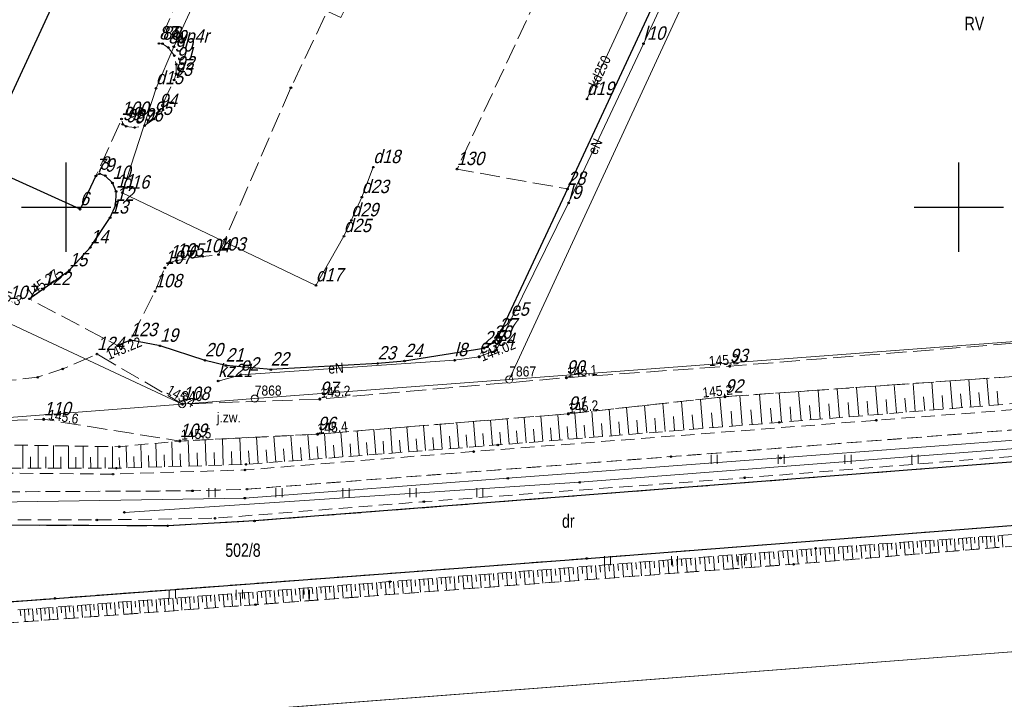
# Model space of a CAD drawing. Header units: metres. Extents: x 5548743 to 5556416, y 5707500 to 5714000.
# Tile 162 of 244: x 5554395 to 5554505, y 5710245 to 5710321. Entities that reach past the tile are written whole.
import ezdxf
from ezdxf.enums import TextEntityAlignment as Align

# ---------------------------------------------------------------- set-up
doc = ezdxf.new("R2010")
doc.units = ezdxf.units.M
for name, pattern in [('1.5_0.75', [2.25, 1.5, -0.75]), ('2.25_0.75', [3, 2.25, -0.75]), ('219-1000', [0])]:
    doc.linetypes.add(name, pattern=pattern)
doc.layers.get('0').update_dxf_attribs({"color": 2, "lineweight": 5})
doc.styles.get("Standard").update_dxf_attribs({"font": 'Working1250', "width": 0.75})

# ---------------------------------------------------------------- blocks, each defined once
blk = doc.blocks.new('202')
at = {"color": 0, "linetype": 'Continuous', "lineweight": 0}
blk.add_circle((0, 0), 0.4, dxfattribs=at)
blk = doc.blocks.new('TU04')
at = {"color": 0, "linetype": 'Continuous', "lineweight": 13}
for p, q in [((0, 0), (0, 1)), ((0.7, 0), (0.7, 1))]:
    blk.add_line(p, q, dxfattribs=at)
blk = doc.blocks.new('PW01')
at = {"linetype": 'Continuous', "lineweight": 13}
h = blk.add_hatch(color=0, dxfattribs=at)
edge = h.paths.add_edge_path()
edge.add_arc((0, 0), 0.18, 0, 360)
blk = doc.blocks.new('PIKIETAW1891')
at = {"color": 0}
blk.add_circle((0, 0), 0.09, dxfattribs=at)
blk = doc.blocks.new('RAMKA1000K')
at = {"color": 0}
for p, q in [((0, 295), (0, 305)), ((100, 295), (100, 305)), ((800, 295), (800, 305)), ((0, 300), (5, 300)), ((95, 300), (105, 300)), ((795, 300), (800, 300))]:
    blk.add_line(p, q, dxfattribs=at)

msp = doc.modelspace()

# ---------------------------------------------------------------- linework, layer by layer
at = {"layer": '000 Inne (niezydentyfikowane)', "color": 7, "linetype": 'CONTINUOUS', "lineweight": 18, "flags": 128}
for points in [[(5554495.12, 5710277.12), (5554494.87, 5710280.25)], [(5554497.21, 5710277.29), (5554496.96, 5710280.4)], [(5554499.29, 5710277.45), (5554499.04, 5710280.54)], [(5554501.35, 5710277.62), (5554501.1, 5710280.69)], [(5554503.39, 5710277.78), (5554503.15, 5710280.83)], [(5554480.13, 5710275.92), (5554479.87, 5710279.2)], [(5554482.32, 5710276.09), (5554482.05, 5710279.35)], [(5554484.48, 5710276.27), (5554484.23, 5710279.5)], [(5554486.64, 5710276.44), (5554486.38, 5710279.65)], [(5554488.78, 5710276.61), (5554488.53, 5710279.81)], [(5554490.91, 5710276.78), (5554490.66, 5710279.96)], [(5554493.02, 5710276.95), (5554492.77, 5710280.1)], [(5554500.32, 5710277.54), (5554500.19, 5710279.08)], [(5554502.37, 5710277.7), (5554502.25, 5710279.23)], [(5554504.41, 5710277.86), (5554504.29, 5710279.38)], [(5554467.1, 5710274.87), (5554466.85, 5710278.01)], [(5554469.2, 5710275.04), (5554468.94, 5710278.24)], [(5554471.33, 5710275.21), (5554471.07, 5710278.47)], [(5554473.51, 5710275.39), (5554473.24, 5710278.71)], [(5554475.72, 5710275.57), (5554475.46, 5710278.89)], [(5554477.93, 5710275.74), (5554477.67, 5710279.04)], [(5554485.56, 5710276.35), (5554485.43, 5710277.97)], [(5554487.71, 5710276.53), (5554487.58, 5710278.13)], [(5554489.85, 5710276.7), (5554489.72, 5710278.29)], [(5554491.97, 5710276.87), (5554491.84, 5710278.45)], [(5554494.08, 5710277.04), (5554493.95, 5710278.61)], [(5554496.17, 5710277.2), (5554496.04, 5710278.76)], [(5554498.25, 5710277.37), (5554498.13, 5710278.92)], [(5554457.19, 5710274.08), (5554456.96, 5710276.94)], [(5554459.1, 5710274.23), (5554458.87, 5710277.14)], [(5554461.04, 5710274.39), (5554460.81, 5710277.36)], [(5554463.03, 5710274.55), (5554462.78, 5710277.57)], [(5554465.05, 5710274.71), (5554464.8, 5710277.79)], [(5554472.42, 5710275.3), (5554472.29, 5710276.95)], [(5554474.61, 5710275.48), (5554474.48, 5710277.14)], [(5554476.83, 5710275.66), (5554476.7, 5710277.31)], [(5554479.03, 5710275.83), (5554478.9, 5710277.48)], [(5554481.23, 5710276.01), (5554481.09, 5710277.64)], [(5554483.4, 5710276.18), (5554483.27, 5710277.8)], [(5554443.98, 5710273.03), (5554443.77, 5710275.85)], [(5554445.86, 5710273.18), (5554445.64, 5710276)], [(5554447.74, 5710273.32), (5554447.52, 5710276.15)], [(5554449.63, 5710273.47), (5554449.4, 5710276.3)], [(5554451.52, 5710273.62), (5554451.29, 5710276.46)], [(5554453.41, 5710273.78), (5554453.18, 5710276.61)], [(5554455.3, 5710273.93), (5554455.07, 5710276.76)], [(5554460.07, 5710274.31), (5554459.95, 5710275.78)], [(5554462.03, 5710274.47), (5554461.91, 5710275.97)], [(5554464.03, 5710274.63), (5554463.91, 5710276.15)], [(5554466.07, 5710274.79), (5554465.94, 5710276.35)], [(5554468.15, 5710274.96), (5554468.02, 5710276.54)], [(5554470.26, 5710275.13), (5554470.13, 5710276.74)], [(5554430.98, 5710272.03), (5554430.77, 5710274.79)], [(5554432.82, 5710272.17), (5554432.61, 5710274.94)], [(5554434.67, 5710272.31), (5554434.46, 5710275.09)], [(5554436.53, 5710272.46), (5554436.31, 5710275.24)], [(5554438.38, 5710272.6), (5554438.17, 5710275.39)], [(5554440.25, 5710272.74), (5554440.03, 5710275.54)], [(5554442.11, 5710272.89), (5554441.9, 5710275.69)], [(5554446.8, 5710273.25), (5554446.69, 5710274.66)], [(5554448.69, 5710273.4), (5554448.57, 5710274.81)], [(5554450.57, 5710273.55), (5554450.46, 5710274.96)], [(5554452.46, 5710273.7), (5554452.35, 5710275.12)], [(5554454.35, 5710273.85), (5554454.24, 5710275.27)], [(5554456.24, 5710274), (5554456.13, 5710275.42)], [(5554458.14, 5710274.16), (5554458.02, 5710275.6)], [(5554410.13, 5710270.9), (5554410.05, 5710273.56)], [(5554411.9, 5710270.95), (5554411.82, 5710273.72)], [(5554413.76, 5710271.01), (5554413.68, 5710273.86)], [(5554415.66, 5710271.06), (5554415.58, 5710273.95)], [(5554417.59, 5710271.12), (5554417.51, 5710274.05)], [(5554419.55, 5710271.17), (5554419.46, 5710274.15)], [(5554421.52, 5710271.3), (5554421.3, 5710274.24)], [(5554423.48, 5710271.45), (5554423.26, 5710274.34)], [(5554425.4, 5710271.6), (5554425.18, 5710274.43)], [(5554427.29, 5710271.74), (5554427.07, 5710274.53)], [(5554429.14, 5710271.89), (5554428.93, 5710274.64)], [(5554433.75, 5710272.24), (5554433.64, 5710273.63)], [(5554435.6, 5710272.38), (5554435.49, 5710273.78)], [(5554437.45, 5710272.53), (5554437.35, 5710273.92)], [(5554439.31, 5710272.67), (5554439.21, 5710274.07)], [(5554441.18, 5710272.82), (5554441.07, 5710274.22)], [(5554443.05, 5710272.96), (5554442.94, 5710274.37)], [(5554444.92, 5710273.1), (5554444.81, 5710274.51)], [(5554395.13, 5710270.75), (5554395.13, 5710273.34)], [(5554396.86, 5710270.76), (5554396.85, 5710273.32)], [(5554398.56, 5710270.76), (5554398.56, 5710273.29)], [(5554400.25, 5710270.76), (5554400.24, 5710273.26)], [(5554401.91, 5710270.76), (5554401.91, 5710273.23)], [(5554403.56, 5710270.77), (5554403.55, 5710273.21)], [(5554405.18, 5710270.77), (5554405.18, 5710273.18)], [(5554406.79, 5710270.8), (5554406.72, 5710273.24)], [(5554408.42, 5710270.85), (5554408.35, 5710273.4)], [(5554414.71, 5710271.03), (5554414.66, 5710272.47)], [(5554416.62, 5710271.09), (5554416.58, 5710272.54)], [(5554418.56, 5710271.14), (5554418.52, 5710272.62)], [(5554420.53, 5710271.22), (5554420.42, 5710272.7)], [(5554422.51, 5710271.37), (5554422.39, 5710272.83)], [(5554424.44, 5710271.52), (5554424.33, 5710272.95)], [(5554426.35, 5710271.67), (5554426.24, 5710273.07)], [(5554428.22, 5710271.81), (5554428.11, 5710273.19)], [(5554430.06, 5710271.96), (5554429.95, 5710273.34)], [(5554431.9, 5710272.1), (5554431.8, 5710273.48)], [(5554396, 5710270.75), (5554395.99, 5710272.04)], [(5554397.71, 5710270.76), (5554397.71, 5710272.03)], [(5554399.41, 5710270.76), (5554399.4, 5710272.02)], [(5554401.08, 5710270.76), (5554401.08, 5710272.01)], [(5554402.74, 5710270.77), (5554402.73, 5710271.99)], [(5554404.37, 5710270.77), (5554404.37, 5710271.98)], [(5554405.99, 5710270.78), (5554405.95, 5710271.98)], [(5554407.6, 5710270.83), (5554407.56, 5710272.07)], [(5554409.26, 5710270.88), (5554409.23, 5710272.18)], [(5554411, 5710270.93), (5554410.97, 5710272.28)], [(5554412.82, 5710270.98), (5554412.78, 5710272.39)], [(5554494.85, 5710262.54), (5554494.95, 5710261.12)], [(5554495.32, 5710262.58), (5554495.37, 5710261.87)], [(5554495.79, 5710262.61), (5554495.89, 5710261.19)], [(5554496.26, 5710262.64), (5554496.31, 5710261.94)], [(5554496.73, 5710262.68), (5554496.83, 5710261.27)], [(5554497.2, 5710262.71), (5554497.24, 5710262.01)], [(5554497.66, 5710262.74), (5554497.76, 5710261.35)], [(5554498.12, 5710262.77), (5554498.17, 5710262.08)], [(5554498.58, 5710262.81), (5554498.68, 5710261.42)], [(5554499.04, 5710262.84), (5554499.09, 5710262.15)], [(5554499.5, 5710262.87), (5554499.59, 5710261.5)], [(5554499.95, 5710262.9), (5554500, 5710262.22)], [(5554500.41, 5710262.93), (5554500.5, 5710261.57)], [(5554500.86, 5710262.96), (5554500.9, 5710262.29)], [(5554501.31, 5710263), (5554501.4, 5710261.65)], [(5554501.75, 5710263.03), (5554501.8, 5710262.36)], [(5554502.2, 5710263.06), (5554502.29, 5710261.72)], [(5554502.64, 5710263.09), (5554502.69, 5710262.42)], [(5554503.09, 5710263.12), (5554503.18, 5710261.79)], [(5554503.53, 5710263.15), (5554503.57, 5710262.49)], [(5554503.97, 5710263.18), (5554504.06, 5710261.86)], [(5554504.4, 5710263.21), (5554504.45, 5710262.56)], [(5554504.84, 5710263.24), (5554504.93, 5710261.94)], [(5554479.77, 5710261.45), (5554479.89, 5710259.89)], [(5554480.29, 5710261.49), (5554480.35, 5710260.71)], [(5554480.81, 5710261.54), (5554480.94, 5710259.97)], [(5554481.34, 5710261.58), (5554481.4, 5710260.79)], [(5554481.86, 5710261.62), (5554481.98, 5710260.05)], [(5554482.38, 5710261.66), (5554482.44, 5710260.88)], [(5554482.9, 5710261.7), (5554483.02, 5710260.14)], [(5554483.42, 5710261.74), (5554483.48, 5710260.96)], [(5554483.94, 5710261.78), (5554484.06, 5710260.22)], [(5554484.46, 5710261.82), (5554484.51, 5710261.04)], [(5554484.97, 5710261.85), (5554485.08, 5710260.3)], [(5554485.48, 5710261.89), (5554485.54, 5710261.12)], [(5554485.99, 5710261.92), (5554486.1, 5710260.39)], [(5554486.5, 5710261.96), (5554486.56, 5710261.19)], [(5554487.01, 5710261.99), (5554487.12, 5710260.47)], [(5554487.51, 5710262.03), (5554487.57, 5710261.27)], [(5554488.02, 5710262.07), (5554488.12, 5710260.56)], [(5554488.52, 5710262.1), (5554488.57, 5710261.35)], [(5554489.02, 5710262.14), (5554489.12, 5710260.64)], [(5554489.51, 5710262.17), (5554489.57, 5710261.42)], [(5554490.01, 5710262.2), (5554490.11, 5710260.72)], [(5554490.5, 5710262.24), (5554490.55, 5710261.5)], [(5554490.99, 5710262.27), (5554491.09, 5710260.8)], [(5554491.48, 5710262.31), (5554491.53, 5710261.57)], [(5554491.97, 5710262.34), (5554492.07, 5710260.88)], [(5554492.45, 5710262.38), (5554492.5, 5710261.65)], [(5554492.93, 5710262.41), (5554493.04, 5710260.96)], [(5554493.42, 5710262.44), (5554493.47, 5710261.72)], [(5554493.89, 5710262.48), (5554494, 5710261.04)], [(5554494.37, 5710262.51), (5554494.42, 5710261.79)], [(5554465.35, 5710260.33), (5554465.47, 5710258.81)], [(5554465.86, 5710260.37), (5554465.92, 5710259.61)], [(5554466.37, 5710260.41), (5554466.49, 5710258.88)], [(5554466.88, 5710260.45), (5554466.94, 5710259.68)], [(5554467.39, 5710260.49), (5554467.51, 5710258.96)], [(5554467.9, 5710260.53), (5554467.96, 5710259.76)], [(5554468.41, 5710260.57), (5554468.53, 5710259.04)], [(5554468.92, 5710260.61), (5554468.98, 5710259.84)], [(5554469.43, 5710260.65), (5554469.55, 5710259.11)], [(5554469.95, 5710260.69), (5554470.01, 5710259.92)], [(5554470.46, 5710260.73), (5554470.58, 5710259.19)], [(5554470.97, 5710260.77), (5554471.03, 5710260)], [(5554471.49, 5710260.81), (5554471.61, 5710259.27)], [(5554472, 5710260.85), (5554472.06, 5710260.08)], [(5554472.51, 5710260.89), (5554472.63, 5710259.34)], [(5554473.03, 5710260.93), (5554473.09, 5710260.16)], [(5554473.54, 5710260.97), (5554473.67, 5710259.42)], [(5554474.06, 5710261.01), (5554474.12, 5710260.23)], [(5554474.58, 5710261.05), (5554474.7, 5710259.5)], [(5554475.09, 5710261.09), (5554475.15, 5710260.31)], [(5554475.61, 5710261.13), (5554475.73, 5710259.58)], [(5554476.13, 5710261.17), (5554476.19, 5710260.39)], [(5554476.65, 5710261.21), (5554476.77, 5710259.66)], [(5554477.17, 5710261.25), (5554477.23, 5710260.47)], [(5554477.69, 5710261.29), (5554477.81, 5710259.73)], [(5554478.21, 5710261.33), (5554478.27, 5710260.55)], [(5554478.73, 5710261.37), (5554478.85, 5710259.81)], [(5554479.25, 5710261.41), (5554479.31, 5710260.63)], [(5554451.31, 5710259.23), (5554451.43, 5710257.75)], [(5554451.81, 5710259.27), (5554451.87, 5710258.53)], [(5554452.3, 5710259.31), (5554452.42, 5710257.83)], [(5554452.8, 5710259.35), (5554452.86, 5710258.61)], [(5554453.3, 5710259.39), (5554453.41, 5710257.9)], [(5554453.79, 5710259.43), (5554453.85, 5710258.68)], [(5554454.29, 5710259.47), (5554454.41, 5710257.97)], [(5554454.79, 5710259.51), (5554454.85, 5710258.76)], [(5554455.29, 5710259.54), (5554455.4, 5710258.05)], [(5554455.79, 5710259.58), (5554455.84, 5710258.84)], [(5554456.28, 5710259.62), (5554456.4, 5710258.12)], [(5554456.78, 5710259.66), (5554456.84, 5710258.91)], [(5554457.28, 5710259.7), (5554457.4, 5710258.2)], [(5554457.79, 5710259.74), (5554457.84, 5710258.99)], [(5554458.29, 5710259.78), (5554458.4, 5710258.28)], [(5554458.79, 5710259.82), (5554458.85, 5710259.07)], [(5554459.29, 5710259.86), (5554459.41, 5710258.35)], [(5554459.79, 5710259.9), (5554459.85, 5710259.14)], [(5554460.3, 5710259.93), (5554460.41, 5710258.43)], [(5554460.8, 5710259.97), (5554460.86, 5710259.22)], [(5554461.3, 5710260.01), (5554461.42, 5710258.5)], [(5554461.81, 5710260.05), (5554461.87, 5710259.3)], [(5554462.31, 5710260.09), (5554462.43, 5710258.58)], [(5554462.82, 5710260.13), (5554462.88, 5710259.37)], [(5554463.32, 5710260.17), (5554463.44, 5710258.65)], [(5554463.83, 5710260.21), (5554463.89, 5710259.45)], [(5554464.34, 5710260.25), (5554464.46, 5710258.73)], [(5554464.85, 5710260.29), (5554464.9, 5710259.53)], [(5554437.16, 5710258.13), (5554437.21, 5710257.41)], [(5554437.64, 5710258.17), (5554437.75, 5710256.72)], [(5554438.12, 5710258.21), (5554438.18, 5710257.48)], [(5554438.6, 5710258.24), (5554438.72, 5710256.8)], [(5554439.09, 5710258.28), (5554439.14, 5710257.56)], [(5554439.57, 5710258.32), (5554439.68, 5710256.87)], [(5554440.06, 5710258.36), (5554440.11, 5710257.63)], [(5554440.54, 5710258.39), (5554440.65, 5710256.94)], [(5554441.02, 5710258.43), (5554441.08, 5710257.7)], [(5554441.51, 5710258.47), (5554441.62, 5710257.01)], [(5554442, 5710258.51), (5554442.05, 5710257.78)], [(5554442.48, 5710258.55), (5554442.6, 5710257.09)], [(5554442.97, 5710258.58), (5554443.03, 5710257.85)], [(5554443.46, 5710258.62), (5554443.57, 5710257.16)], [(5554443.94, 5710258.66), (5554444, 5710257.93)], [(5554444.43, 5710258.7), (5554444.55, 5710257.23)], [(5554444.92, 5710258.74), (5554444.98, 5710258)], [(5554445.41, 5710258.77), (5554445.52, 5710257.31)], [(5554445.9, 5710258.81), (5554445.96, 5710258.08)], [(5554446.39, 5710258.85), (5554446.5, 5710257.38)], [(5554446.88, 5710258.89), (5554446.94, 5710258.15)], [(5554447.37, 5710258.93), (5554447.48, 5710257.45)], [(5554447.86, 5710258.96), (5554447.92, 5710258.23)], [(5554448.35, 5710259), (5554448.47, 5710257.53)], [(5554448.84, 5710259.04), (5554448.9, 5710258.3)], [(5554449.34, 5710259.08), (5554449.45, 5710257.6)], [(5554449.83, 5710259.12), (5554449.89, 5710258.38)], [(5554450.32, 5710259.16), (5554450.44, 5710257.68)], [(5554450.82, 5710259.2), (5554450.88, 5710258.45)], [(5554422.8, 5710257.04), (5554422.86, 5710256.32)], [(5554423.28, 5710257.07), (5554423.39, 5710255.64)], [(5554423.76, 5710257.11), (5554423.81, 5710256.39)], [(5554424.23, 5710257.15), (5554424.34, 5710255.72)], [(5554424.71, 5710257.18), (5554424.76, 5710256.47)], [(5554425.19, 5710257.22), (5554425.3, 5710255.79)], [(5554425.66, 5710257.25), (5554425.72, 5710256.54)], [(5554426.14, 5710257.29), (5554426.25, 5710255.86)], [(5554426.62, 5710257.33), (5554426.67, 5710256.61)], [(5554427.1, 5710257.36), (5554427.2, 5710255.93)], [(5554427.57, 5710257.4), (5554427.63, 5710256.68)], [(5554428.05, 5710257.44), (5554428.16, 5710256)], [(5554428.53, 5710257.47), (5554428.58, 5710256.76)], [(5554429.01, 5710257.51), (5554429.12, 5710256.07)], [(5554429.49, 5710257.54), (5554429.54, 5710256.83)], [(5554429.96, 5710257.58), (5554430.07, 5710256.15)], [(5554430.44, 5710257.62), (5554430.5, 5710256.9)], [(5554430.92, 5710257.65), (5554431.03, 5710256.22)], [(5554431.4, 5710257.69), (5554431.45, 5710256.97)], [(5554431.88, 5710257.73), (5554431.99, 5710256.29)], [(5554432.36, 5710257.76), (5554432.41, 5710257.04)], [(5554432.84, 5710257.8), (5554432.95, 5710256.36)], [(5554433.32, 5710257.84), (5554433.37, 5710257.12)], [(5554433.8, 5710257.87), (5554433.91, 5710256.43)], [(5554434.28, 5710257.91), (5554434.33, 5710257.19)], [(5554434.76, 5710257.95), (5554434.87, 5710256.51)], [(5554435.24, 5710257.98), (5554435.29, 5710257.26)], [(5554435.72, 5710258.02), (5554435.83, 5710256.58)], [(5554436.2, 5710258.06), (5554436.25, 5710257.33)], [(5554436.68, 5710258.09), (5554436.79, 5710256.65)], [(5554408.19, 5710255.93), (5554408.3, 5710254.53)], [(5554408.66, 5710255.96), (5554408.71, 5710255.26)], [(5554409.12, 5710256), (5554409.23, 5710254.6)], [(5554409.59, 5710256.03), (5554409.64, 5710255.33)], [(5554410.06, 5710256.07), (5554410.16, 5710254.67)], [(5554410.52, 5710256.1), (5554410.58, 5710255.4)], [(5554410.99, 5710256.14), (5554411.1, 5710254.74)], [(5554411.46, 5710256.17), (5554411.51, 5710255.47)], [(5554411.93, 5710256.21), (5554412.04, 5710254.8)], [(5554412.4, 5710256.24), (5554412.45, 5710255.54)], [(5554412.87, 5710256.28), (5554412.97, 5710254.87)], [(5554413.34, 5710256.32), (5554413.39, 5710255.61)], [(5554413.81, 5710256.35), (5554413.91, 5710254.94)], [(5554414.28, 5710256.39), (5554414.33, 5710255.68)], [(5554414.75, 5710256.42), (5554414.85, 5710255.01)], [(5554415.22, 5710256.46), (5554415.27, 5710255.75)], [(5554415.69, 5710256.5), (5554415.8, 5710255.08)], [(5554416.16, 5710256.53), (5554416.21, 5710255.82)], [(5554416.63, 5710256.57), (5554416.74, 5710255.15)], [(5554417.11, 5710256.6), (5554417.16, 5710255.89)], [(5554417.58, 5710256.64), (5554417.69, 5710255.22)], [(5554418.05, 5710256.67), (5554418.11, 5710255.97)], [(5554418.53, 5710256.71), (5554418.63, 5710255.29)], [(5554419, 5710256.75), (5554419.05, 5710256.04)], [(5554419.47, 5710256.78), (5554419.58, 5710255.36)], [(5554419.95, 5710256.82), (5554420, 5710256.11)], [(5554420.42, 5710256.86), (5554420.53, 5710255.43)], [(5554420.9, 5710256.89), (5554420.95, 5710256.18)], [(5554421.38, 5710256.93), (5554421.48, 5710255.5)], [(5554421.85, 5710256.96), (5554421.91, 5710256.25)], [(5554422.33, 5710257), (5554422.44, 5710255.57)], [(5554394.85, 5710254.91), (5554394.9, 5710254.23)], [(5554395.31, 5710254.94), (5554395.41, 5710253.58)], [(5554395.76, 5710254.98), (5554395.81, 5710254.3)], [(5554396.22, 5710255.01), (5554396.32, 5710253.65)], [(5554396.67, 5710255.05), (5554396.73, 5710254.37)], [(5554397.13, 5710255.08), (5554397.23, 5710253.72)], [(5554397.59, 5710255.12), (5554397.64, 5710254.43)], [(5554398.04, 5710255.15), (5554398.15, 5710253.78)], [(5554398.5, 5710255.19), (5554398.55, 5710254.5)], [(5554398.96, 5710255.22), (5554399.06, 5710253.85)], [(5554399.42, 5710255.26), (5554399.47, 5710254.57)], [(5554399.87, 5710255.29), (5554399.98, 5710253.92)], [(5554400.33, 5710255.33), (5554400.39, 5710254.64)], [(5554400.79, 5710255.36), (5554400.9, 5710253.98)], [(5554401.25, 5710255.4), (5554401.31, 5710254.71)], [(5554401.71, 5710255.43), (5554401.82, 5710254.05)], [(5554402.17, 5710255.47), (5554402.23, 5710254.78)], [(5554402.63, 5710255.5), (5554402.74, 5710254.12)], [(5554403.1, 5710255.54), (5554403.15, 5710254.85)], [(5554403.56, 5710255.57), (5554403.66, 5710254.19)], [(5554404.02, 5710255.61), (5554404.07, 5710254.91)], [(5554404.48, 5710255.64), (5554404.59, 5710254.26)], [(5554404.94, 5710255.68), (5554405, 5710254.98)], [(5554405.41, 5710255.71), (5554405.51, 5710254.32)], [(5554405.87, 5710255.75), (5554405.92, 5710255.05)], [(5554406.33, 5710255.78), (5554406.44, 5710254.39)], [(5554406.8, 5710255.82), (5554406.85, 5710255.12)], [(5554407.26, 5710255.85), (5554407.37, 5710254.46)], [(5554407.73, 5710255.89), (5554407.78, 5710255.19)]]:
    msp.add_lwpolyline(points, dxfattribs=at)
at = {"layer": '217-kontur klasyfikacyjny', "color": 3, "linetype": 'CONTINUOUS', "lineweight": 18, "flags": 128}
for points in [[(5554469.1, 5710322.83), (5554449.63, 5710280.7)], [(5554449.63, 5710280.7), (5554527.63, 5710286.57)], [(5554517.63, 5710251.1), (5554371.52, 5710239.91)]]:
    msp.add_lwpolyline(points, dxfattribs=at)
at = {"layer": '218-kontur użytku gruntowego', "color": 3, "linetype": 'CONTINUOUS', "lineweight": 18, "flags": 128}
for points in [[(5554449.63, 5710280.7), (5554469.1, 5710322.83)], [(5554469.1, 5710322.83), (5554449.63, 5710280.7)], [(5554362.43, 5710301.56), (5554412.98, 5710277.94)], [(5554449.63, 5710280.7), (5554527.63, 5710286.57)], [(5554527.63, 5710286.57), (5554449.63, 5710280.7)], [(5554421.12, 5710278.56), (5554449.63, 5710280.7)], [(5554449.63, 5710280.7), (5554421.12, 5710278.56)], [(5554412.98, 5710277.94), (5554421.12, 5710278.56)], [(5554421.12, 5710278.56), (5554412.98, 5710277.94)], [(5554412.98, 5710277.94), (5554309.21, 5710269.95)], [(5554371.52, 5710239.91), (5554517.63, 5710251.1)], [(5554517.63, 5710251.1), (5554371.52, 5710239.91)]]:
    msp.add_lwpolyline(points, dxfattribs=at)
at = {"layer": '219-działka ewidencyjna', "color": 7, "linetype": '219-1000', "lineweight": 18, "flags": 128}
for points in [[(5554449.63, 5710280.7), (5554469.1, 5710322.83)], [(5554527.63, 5710286.57), (5554449.63, 5710280.7)], [(5554421.12, 5710278.56), (5554449.63, 5710280.7)], [(5554412.98, 5710277.94), (5554421.12, 5710278.56)], [(5554412.98, 5710277.94), (5554309.21, 5710269.95)], [(5554517.63, 5710251.1), (5554346.39, 5710237.99)]]:
    msp.add_lwpolyline(points, dxfattribs=at)
at = {"layer": 'chodnik', "color": 7, "linetype": '1.5_0.75', "lineweight": 18, "flags": 128}
msp.add_lwpolyline([(5554364.11, 5710430.92), (5554363.89, 5710430.87), (5554363.67, 5710430.82), (5554363.46, 5710430.75), (5554363.25, 5710430.68), (5554363.04, 5710430.58), (5554362.84, 5710430.49), (5554362.64, 5710430.37), (5554362.46, 5710430.26), (5554362.27, 5710430.12), (5554361.31, 5710429.48), (5554360.54, 5710428.9), (5554359.75, 5710428.05), (5554358.74, 5710426.66), (5554352.05, 5710411.17), (5554339.54, 5710382.11), (5554326.59, 5710351.06), (5554311.34, 5710314.54), (5554304.07, 5710297.57), (5554302.49, 5710293.51), (5554300.31, 5710285.92), (5554299.66, 5710281.4), (5554299.54, 5710273.15), (5554300.06, 5710273.27), (5554300.66, 5710273.33), (5554305.28, 5710267.38), (5554308.56, 5710264.71), (5554315.57, 5710261.76), (5554315.6, 5710260.56), (5554319.59, 5710260.92), (5554319.39, 5710262.78), (5554320.23, 5710263.89), (5554343.83, 5710265.74), (5554370.89, 5710267.84), (5554378.22, 5710268.05), (5554414.15, 5710268.23), (5554420.26, 5710268.42), (5554467.76, 5710272.06), (5554528.12, 5710276.78), (5554529.29, 5710276.04), (5554529.45, 5710273.96), (5554533.45, 5710274.17), (5554532.87, 5710275.9), (5554534.37, 5710277.31), (5554567.84, 5710279.87), (5554624.61, 5710284.23), (5554665.49, 5710287.36), (5554722.3, 5710291.93), (5554721.99, 5710294.06), (5554692.86, 5710291.62), (5554652.68, 5710288.66), (5554603.96, 5710284.82), (5554555.37, 5710281.04), (5554532.95, 5710279.32), (5554528.95, 5710279.05), (5554490.76, 5710276.14), (5554445.64, 5710272.63), (5554420.03, 5710270.57), (5554405.25, 5710270.1), (5554377.56, 5710270.36), (5554361.34, 5710269.19), (5554333.35, 5710266.59), (5554319.69, 5710265.79), (5554314.93, 5710265.73), (5554311.9, 5710266.23), (5554310.06, 5710266.91), (5554307.75, 5710268.85), (5554305.92, 5710270.67), (5554303.43, 5710273.82), (5554302.27, 5710275.92), (5554301.71, 5710277.33), (5554301.66, 5710279.69), (5554301.76, 5710282.88), (5554302.3, 5710284.46), (5554303.14, 5710288.66), (5554304.04, 5710292.05), (5554305.52, 5710295.46), (5554308.47, 5710302.74), (5554313.84, 5710314.76), (5554318.06, 5710324.52), (5554324.12, 5710337.82), (5554330.55, 5710352.92), (5554344.43, 5710385.68), (5554343.76, 5710385.4), (5554358.3, 5710418.07)], close=True, dxfattribs=at)
at = {"layer": 'jezdnia', "color": 7, "linetype": '2.25_0.75', "lineweight": 18, "flags": 128}
for points in [[(5554286.87, 5710246.53), (5554310.62, 5710249.39), (5554313.02, 5710249.64), (5554356.51, 5710253.11), (5554398.75, 5710256.18), (5554458.33, 5710260.65), (5554520.28, 5710265.46), (5554529.94, 5710266.3), (5554533.96, 5710266.54), (5554642.18, 5710274.85), (5554752.55, 5710283.55), (5554757.3, 5710284.09), (5554764.62, 5710284.87), (5554772.72, 5710286.02), (5554780.26, 5710287.1), (5554788.19, 5710288.57), (5554794.39, 5710289.76), (5554801.87, 5710291.51), (5554817.73, 5710295.59), (5554822.95, 5710297.38), (5554830.44, 5710299.81), (5554836.13, 5710302.09), (5554844.96, 5710305.26), (5554850.94, 5710307.74), (5554855.73, 5710309.77), (5554864.28, 5710313.78), (5554868.44, 5710315.93), (5554879.13, 5710321.64), (5554893.08, 5710329.84), (5554900.82, 5710334.86), (5554905.94, 5710338.07), (5554932.96, 5710356.3), (5554953.33, 5710370.25), (5554955.04, 5710371.15), (5554957.52, 5710371.74), (5554960.56, 5710371.56), (5554961.95, 5710371.05), (5554963.17, 5710370.34), (5554955.43, 5710383.54), (5554954.57, 5710381.37), (5554953.36, 5710379.34), (5554941.62, 5710370.79), (5554913.34, 5710351.2), (5554889.37, 5710335.59), (5554879.09, 5710329.48), (5554867.79, 5710323.34), (5554856.7, 5710317.87), (5554851.12, 5710315.25), (5554837.39, 5710309.59), (5554822.28, 5710304.4), (5554810.81, 5710300.94), (5554791, 5710295.98), (5554781.3, 5710294.19), (5554760.54, 5710291.41), (5554749.22, 5710290.2), (5554712.72, 5710287.45), (5554626.12, 5710280.54), (5554543.48, 5710274.22), (5554509.19, 5710271.71), (5554421.1, 5710264.86), (5554411.37, 5710264.31), (5554375.97, 5710264.45), (5554315.99, 5710259.97), (5554313.02, 5710260), (5554310.28, 5710260.32), (5554282.8, 5710253.32), (5554276.46, 5710251.4), (5554271.61, 5710250.29), (5554270.32, 5710250.46), (5554268.79, 5710251.53), (5554265.84, 5710257.11), (5554264.79, 5710258.71), (5554260.9, 5710256.6), (5554262.31, 5710254.76), (5554263.87, 5710250.46), (5554263.57, 5710248.09), (5554247.08, 5710242.71), (5554236.32, 5710238.19), (5554229.58, 5710234.81), (5554222.95, 5710231.33), (5554214.84, 5710226.35), (5554205.93, 5710220.52), (5554199.06, 5710215.52), (5554197.52, 5710215.94), (5554193.99, 5710212.54), (5554193.95, 5710211.46), (5554191.56, 5710209.53), (5554185.2, 5710203.91), (5554175.02, 5710194.7), (5554165.59, 5710185.7), (5554154.52, 5710175.6), (5554158.99, 5710171.37), (5554168.86, 5710181), (5554177.03, 5710188.43), (5554184.81, 5710195.02), (5554194.51, 5710202.86), (5554207.91, 5710213.24), (5554217.1, 5710219.5), (5554229.56, 5710226.79), (5554239.49, 5710231.76), (5554249.85, 5710236.13), (5554257.27, 5710238.67), (5554263.03, 5710240.46), (5554271.4, 5710242.87), (5554277.72, 5710244.36), (5554283.77, 5710245.89)], [(5554362.82, 5710280.57), (5554362.86, 5710279.95), (5554363.06, 5710274.96), (5554397.48, 5710276.24), (5554412.73, 5710273.81), (5554428.16, 5710274.58), (5554456.25, 5710276.86), (5554473.8, 5710278.77), (5554525.84, 5710282.43), (5554529.57, 5710282.69), (5554530.26, 5710286.71), (5554474.33, 5710282.19), (5554456.03, 5710280.9), (5554428.41, 5710278.51), (5554413.03, 5710277.95), (5554403.46, 5710283.54), (5554399.61, 5710281.88), (5554396.81, 5710280.95), (5554393.82, 5710280.61), (5554391.76, 5710280.92), (5554390.84, 5710281.26), (5554389.9, 5710281.58), (5554385.26, 5710283.82)]]:
    msp.add_lwpolyline(points, close=True, dxfattribs=at)
at = {"layer": 'krawężnik', "color": 7, "linetype": 'CONTINUOUS', "lineweight": 25, "flags": 128}
for points in [[(5554395.86, 5710289.73), (5554400.34, 5710292.92), (5554402.7, 5710295.48), (5554404.92, 5710298.83), (5554405.56, 5710300.25), (5554405.59, 5710301.75), (5554405.18, 5710302.71), (5554404.38, 5710303.52), (5554403.74, 5710303.74), (5554403.32, 5710303.49), (5554401.55, 5710299.76), (5554390.24, 5710304.9), (5554410.31, 5710348.19)], [(5554470.55, 5710332.96), (5554456.15, 5710302.04), (5554448.45, 5710285.62), (5554447.82, 5710284.81), (5554446.79, 5710284.18), (5554437.9, 5710282.76), (5554434.9, 5710282.49), (5554422.93, 5710281.81), (5554417.88, 5710282.26), (5554415.55, 5710282.84), (5554410.51, 5710284.47), (5554407.19, 5710285.1), (5554405.76, 5710284.5)], [(5554626.12, 5710280.54), (5554543.48, 5710274.22), (5554509.19, 5710271.71), (5554421.1, 5710264.86), (5554411.37, 5710264.31), (5554375.97, 5710264.45), (5554315.99, 5710259.97), (5554313.02, 5710260), (5554310.28, 5710260.32), (5554308.01, 5710261.18), (5554306.18, 5710262.37)], [(5554311.39, 5710174.17), (5554310.27, 5710178.98), (5554308.84, 5710189.67), (5554306.37, 5710209), (5554304.04, 5710231.96), (5554303.66, 5710235.88), (5554303.31, 5710240.6), (5554303.45, 5710242.58), (5554303.99, 5710244.55), (5554305, 5710246.1), (5554306.84, 5710247.72), (5554308.54, 5710248.72), (5554310.62, 5710249.39), (5554313.02, 5710249.64), (5554356.51, 5710253.11), (5554398.75, 5710256.18), (5554458.33, 5710260.65), (5554520.28, 5710265.46), (5554529.94, 5710266.3), (5554533.96, 5710266.54), (5554642.18, 5710274.85)]]:
    msp.add_lwpolyline(points, dxfattribs=at)
at = {"layer": 'obszar utwardzony', "color": 7, "linetype": '2.25_0.75', "lineweight": 18, "flags": 128}
msp.add_lwpolyline([(5554433.29, 5710368.05), (5554430.3, 5710361.6), (5554430.74, 5710361.84), (5554431.43, 5710361.57), (5554432.34, 5710360.34), (5554432.6, 5710359.33), (5554432.43, 5710358.07), (5554430.69, 5710354.28), (5554430.11, 5710353.4), (5554429.41, 5710352.85), (5554428.53, 5710352.55), (5554427.64, 5710352.49), (5554426.7, 5710352.74), (5554426.43, 5710353.08), (5554426.47, 5710353.45), (5554423.54, 5710347.07), (5554423.95, 5710347.4), (5554424.3, 5710347.28), (5554425.18, 5710346.59), (5554425.8, 5710345.57), (5554425.86, 5710344.43), (5554425.61, 5710343.37), (5554423.96, 5710339.75), (5554423.24, 5710338.72), (5554422.46, 5710338.18), (5554421.31, 5710337.93), (5554420, 5710338.18), (5554419.73, 5710338.53), (5554419.74, 5710338.87), (5554416.86, 5710332.62), (5554417.17, 5710332.86), (5554417.48, 5710332.82), (5554418.16, 5710332.39), (5554418.82, 5710331.5), (5554419.2, 5710330.32), (5554418.89, 5710328.81), (5554417.2, 5710325.24), (5554416.23, 5710324.03), (5554415.18, 5710323.53), (5554414.02, 5710323.48), (5554413.22, 5710323.7), (5554412.99, 5710323.96), (5554412.97, 5710324.34), (5554410.4, 5710318.33), (5554410.78, 5710318.3), (5554411.43, 5710317.88), (5554412.12, 5710316.97), (5554412.33, 5710315.98), (5554412.32, 5710314.96), (5554412.09, 5710314.25), (5554410.41, 5710310.75), (5554409.82, 5710309.87), (5554408.78, 5710309.14), (5554407.66, 5710308.92), (5554406.72, 5710309.04), (5554406.33, 5710309.28), (5554406.2, 5710309.88), (5554403.32, 5710303.49), (5554403.74, 5710303.74), (5554404.38, 5710303.52), (5554405.18, 5710302.71), (5554405.59, 5710301.75), (5554405.56, 5710300.25), (5554404.92, 5710298.83), (5554402.7, 5710295.48), (5554400.34, 5710292.92), (5554395.86, 5710289.73), (5554405.76, 5710284.5), (5554407.17, 5710285.1), (5554409.94, 5710290.57), (5554411.05, 5710293.2), (5554411.6, 5710293.81), (5554412.35, 5710294.01), (5554415.29, 5710294.49), (5554417.06, 5710294.68), (5554425.17, 5710313.37), (5554429.24, 5710321.93), (5554430.76, 5710321.24), (5554446.38, 5710353.67), (5554452.81, 5710367.28), (5554453.37, 5710367.79), (5554454.19, 5710367.69), (5554468.03, 5710361.22), (5554468.54, 5710360.64), (5554468.44, 5710359.86), (5554462.29, 5710346.24), (5554460.37, 5710341.99), (5554465.33, 5710339.58), (5554463.01, 5710334.59), (5554463.36, 5710334.41), (5554463.9, 5710334.19), (5554464.23, 5710333.79), (5554464.23, 5710333.04), (5554460.37, 5710324.66), (5554459.72, 5710324.14), (5554459.05, 5710324.26), (5554458.35, 5710324.47), (5554458.31, 5710324.48), (5554454.03, 5710326.34), (5554453.32, 5710324.65), (5554443.78, 5710304.26), (5554456.15, 5710302.04), (5554470.55, 5710332.96), (5554482.44, 5710358.61), (5554482.6, 5710360.29), (5554481.05, 5710362.39), (5554475.05, 5710365.23), (5554477.12, 5710369.75), (5554470.77, 5710372.64), (5554468.7, 5710368.12), (5554442.68, 5710380.12), (5554437.58, 5710369.07), (5554436.99, 5710368.26), (5554435.93, 5710367.44), (5554434.73, 5710367.15), (5554433.56, 5710367.35), (5554433.32, 5710367.52)], close=True, dxfattribs=at)
at = {"layer": 'przewód elektroenergetyczny podziemny', "color": 1, "linetype": 'CONTINUOUS', "lineweight": 18, "flags": 128}
for points in [[(5554455.13, 5710375.37), (5554476.78, 5710365.5), (5554478.66, 5710364.63), (5554481.3, 5710362.77), (5554483.09, 5710360.35), (5554482.73, 5710358.62), (5554478.87, 5710348.65), (5554473.21, 5710336.69), (5554472.01, 5710334.14), (5554464.67, 5710318.3), (5554456.28, 5710300.47), (5554449.8, 5710287.39), (5554448.22, 5710284.01), (5554446.26, 5710283.24), (5554443.51, 5710282.86), (5554419.55, 5710281.24), (5554417.02, 5710280.52)], [(5554455.13, 5710375.37), (5554476.78, 5710365.5), (5554478.66, 5710364.63), (5554481.3, 5710362.77), (5554483.09, 5710360.35), (5554482.73, 5710358.62), (5554478.87, 5710348.65), (5554473.21, 5710336.69), (5554472.01, 5710334.14), (5554464.67, 5710318.3), (5554456.28, 5710300.47), (5554449.8, 5710287.39), (5554448.22, 5710284.01), (5554446.26, 5710283.24), (5554443.51, 5710282.86), (5554419.55, 5710281.24), (5554417.02, 5710280.52)], [(5554313.35, 5710262.26), (5554334.35, 5710263.88), (5554361.81, 5710265.93), (5554376.32, 5710266.97), (5554389.82, 5710266.91), (5554420.01, 5710267.41), (5554449.48, 5710269.64), (5554480.02, 5710271.91), (5554509.66, 5710274.17), (5554539.59, 5710276.38), (5554569.47, 5710278.87), (5554599.19, 5710281.19), (5554629.39, 5710283.42), (5554659.21, 5710285.82), (5554689.14, 5710288.14), (5554718.89, 5710290.33), (5554748.45, 5710292.77), (5554772.45, 5710295.52), (5554796.03, 5710299.68), (5554819.72, 5710306.31), (5554842.09, 5710314.29), (5554864.19, 5710324.28), (5554884.67, 5710335.95), (5554909.56, 5710351.99)]]:
    msp.add_lwpolyline(points, dxfattribs=at)
at = {"layer": 'przewód kanalizacyjny', "color": 34, "linetype": 'CONTINUOUS', "lineweight": 18, "flags": 128}
for points in [[(5554434.4, 5710304.48), (5554433.11, 5710301.12), (5554431.94, 5710298.52), (5554431.11, 5710296.75), (5554427.98, 5710291.23), (5554406.28, 5710301.62), (5554410.06, 5710313.31), (5554412.05, 5710317.96), (5554423.29, 5710342.36), (5554437.5, 5710371.1), (5554441.19, 5710378.34)], [(5554441.19, 5710378.34), (5554467.66, 5710365.96), (5554479.09, 5710357.14), (5554477.06, 5710352.54), (5554471.9, 5710341.48), (5554469.41, 5710336.1), (5554462.51, 5710321.11), (5554458.34, 5710312.11)], [(5554718.2, 5710289.67), (5554681.79, 5710286.49), (5554625.45, 5710282.11), (5554578.51, 5710278.66), (5554545.79, 5710275.99), (5554508.77, 5710273.16), (5554457.53, 5710269.19), (5554406.52, 5710265.82)]]:
    msp.add_lwpolyline(points, dxfattribs=at)
at = {"layer": 'skarpa nieumocniona', "color": 7, "linetype": '1.5_0.75', "lineweight": 18, "flags": 128}
for points in [[(5554525.84, 5710282.43), (5554473.8, 5710278.77), (5554456.25, 5710276.86), (5554428.16, 5710274.58), (5554412.73, 5710273.81), (5554405.95, 5710273.17), (5554376.66, 5710273.64), (5554360.54, 5710272.8), (5554332.75, 5710269.88), (5554316.2, 5710268.78), (5554313.03, 5710267.94), (5554310.02, 5710269.73), (5554305.56, 5710274.78), (5554303.53, 5710279.74), (5554303.6, 5710283.17), (5554304.11, 5710287.63), (5554304.75, 5710291.31), (5554305.87, 5710294.64), (5554305.52, 5710295.46), (5554304.04, 5710292.05), (5554303.14, 5710288.66), (5554302.38, 5710282.2), (5554302.61, 5710278.38), (5554303.2, 5710275.76), (5554304.83, 5710272.99), (5554309.1, 5710268.35), (5554312.87, 5710266.31), (5554314.78, 5710266.06), (5554334.6, 5710267.72), (5554374.23, 5710270.72), (5554405.62, 5710270.77), (5554420.14, 5710271.19), (5554448.36, 5710273.37), (5554479.88, 5710275.9), (5554528, 5710279.75)], [(5554525.84, 5710282.43), (5554473.8, 5710278.77), (5554456.25, 5710276.86), (5554428.16, 5710274.58), (5554412.73, 5710273.81), (5554405.95, 5710273.17), (5554376.66, 5710273.64), (5554360.54, 5710272.8), (5554332.75, 5710269.88), (5554316.2, 5710268.78), (5554313.03, 5710267.94), (5554310.02, 5710269.73), (5554305.56, 5710274.78), (5554303.53, 5710279.74), (5554303.6, 5710283.17), (5554304.11, 5710287.63), (5554304.75, 5710291.31), (5554305.87, 5710294.64), (5554305.52, 5710295.46), (5554304.04, 5710292.05), (5554303.14, 5710288.66), (5554302.38, 5710282.2), (5554302.61, 5710278.38), (5554303.2, 5710275.76), (5554304.83, 5710272.99), (5554309.1, 5710268.35), (5554312.87, 5710266.31), (5554314.78, 5710266.06), (5554334.6, 5710267.72), (5554374.23, 5710270.72), (5554405.62, 5710270.77), (5554420.14, 5710271.19), (5554448.36, 5710273.37), (5554479.88, 5710275.9), (5554528, 5710279.75)], [(5554528.47, 5710264.9), (5554483.95, 5710261.78), (5554436.26, 5710258.06), (5554389.72, 5710254.52), (5554363.35, 5710252.4), (5554337.44, 5710250.76), (5554346.07, 5710249.56), (5554363.88, 5710251.26), (5554421.21, 5710255.48), (5554481.49, 5710260.01), (5554516.05, 5710262.85), (5554517.41, 5710263.71)], [(5554528.47, 5710264.9), (5554483.95, 5710261.78), (5554436.26, 5710258.06), (5554389.72, 5710254.52), (5554363.35, 5710252.4), (5554337.44, 5710250.76), (5554346.07, 5710249.56), (5554363.88, 5710251.26), (5554421.21, 5710255.48), (5554481.49, 5710260.01), (5554516.05, 5710262.85), (5554517.41, 5710263.71)]]:
    msp.add_lwpolyline(points, close=True, dxfattribs=at)
at = {"layer": 'trawnik', "color": 7, "linetype": '1.5_0.75', "lineweight": 18, "flags": 128}
for points in [[(5554529.45, 5710273.96), (5554529.29, 5710276.04), (5554528.12, 5710276.78), (5554467.76, 5710272.06), (5554420.26, 5710268.42), (5554414.15, 5710268.23), (5554378.22, 5710268.05), (5554370.89, 5710267.84), (5554343.83, 5710265.74), (5554320.23, 5710263.89), (5554319.39, 5710262.78), (5554319.59, 5710260.92), (5554353.86, 5710263.35), (5554375.83, 5710265.05), (5554403.43, 5710264.97), (5554416.67, 5710265.16), (5554440.07, 5710267.01), (5554476.01, 5710269.69)], [(5554530.04, 5710264.08), (5554529.94, 5710266.3), (5554520.28, 5710265.46), (5554458.33, 5710260.65), (5554398.75, 5710256.18), (5554356.51, 5710253.11), (5554338.16, 5710251.64), (5554338.22, 5710250.81), (5554337.44, 5710250.76), (5554346.07, 5710249.56), (5554363.88, 5710251.26), (5554421.21, 5710255.48), (5554481.49, 5710260.01), (5554516.05, 5710262.85), (5554517.41, 5710263.71), (5554528.47, 5710264.9)]]:
    msp.add_lwpolyline(points, close=True, dxfattribs=at)

# ---------------------------------------------------------------- block references
at = {"layer": '202-punkt graniczny', "color": 7, "linetype": 'CONTINUOUS', "lineweight": 18}
for p in [(5554449.63, 5710280.7), (5554412.98, 5710277.94), (5554421.12, 5710278.56)]:
    msp.add_blockref('202', p, dxfattribs=at)
at = {"layer": 'pikieta naturalna', "color": 7, "linetype": 'CONTINUOUS', "lineweight": 13}
for p in [(5554474.33, 5710282.19), (5554456.03, 5710280.9), (5554413.03, 5710277.95), (5554428.41, 5710278.51), (5554473.8, 5710278.77), (5554456.25, 5710276.86), (5554397.48, 5710276.24), (5554428.16, 5710274.58), (5554412.73, 5710273.81)]:
    msp.add_blockref('PW01', p, dxfattribs=at)
at = {"layer": 'pikieta sztuczna', "color": 7, "linetype": 'CONTINUOUS', "lineweight": 13}
for p in [(5554397.44, 5710290.83), (5554407.17, 5710285.1)]:
    msp.add_blockref('PW01', p, dxfattribs=at)
at = {"layer": 'Punkt roboczy BDOT GESUT K1', "color": 6, "linetype": 'CONTINUOUS', "lineweight": 18}
for p in [(5554410.4, 5710318.33), (5554410.78, 5710318.3), (5554411.43, 5710317.88), (5554412.05, 5710317.96), (5554464.67, 5710318.3), (5554464.67, 5710318.3), (5554412.12, 5710316.97), (5554412.33, 5710315.98), (5554412.32, 5710314.96), (5554410.06, 5710313.31), (5554412.09, 5710314.25), (5554425.17, 5710313.37), (5554458.34, 5710312.11), (5554406.2, 5710309.88), (5554409.82, 5710309.87), (5554410.41, 5710310.75), (5554406.33, 5710309.28), (5554406.72, 5710309.04), (5554407.66, 5710308.92), (5554408.78, 5710309.14), (5554434.4, 5710304.48), (5554403.32, 5710303.49), (5554403.32, 5710303.49), (5554403.74, 5710303.74), (5554403.74, 5710303.74), (5554404.38, 5710303.52), (5554404.38, 5710303.52), (5554443.78, 5710304.26), (5554405.18, 5710302.71), (5554405.18, 5710302.71), (5554405.59, 5710301.75), (5554405.59, 5710301.75), (5554406.28, 5710301.62), (5554433.11, 5710301.12), (5554456.15, 5710302.04), (5554456.15, 5710302.04), (5554405.56, 5710300.25), (5554405.56, 5710300.25), (5554456.28, 5710300.47), (5554456.28, 5710300.47), (5554401.55, 5710299.76), (5554404.92, 5710298.83), (5554404.92, 5710298.83), (5554431.94, 5710298.52), (5554431.11, 5710296.75), (5554402.7, 5710295.48), (5554402.7, 5710295.48), (5554415.29, 5710294.49), (5554417.06, 5710294.68), (5554411.6, 5710293.81), (5554412.35, 5710294.01), (5554400.34, 5710292.92), (5554400.34, 5710292.92), (5554411.05, 5710293.2), (5554427.98, 5710291.23), (5554397.44, 5710290.83), (5554409.94, 5710290.57), (5554395.86, 5710289.73), (5554395.86, 5710289.73), (5554449.8, 5710287.39), (5554449.8, 5710287.39), (5554448.45, 5710285.62), (5554405.76, 5710284.5), (5554405.76, 5710284.5), (5554407.17, 5710285.1), (5554407.17, 5710285.1), (5554407.19, 5710285.1), (5554447.82, 5710284.81), (5554403.46, 5710283.54), (5554410.51, 5710284.47), (5554446.79, 5710284.18), (5554448.22, 5710284.01), (5554448.22, 5710284.01), (5554415.55, 5710282.84), (5554434.9, 5710282.49), (5554437.9, 5710282.76), (5554443.51, 5710282.86), (5554443.51, 5710282.86), (5554446.26, 5710283.24), (5554446.26, 5710283.24), (5554446.26, 5710283.24), (5554446.26, 5710283.24), (5554399.61, 5710281.88), (5554417.88, 5710282.26), (5554419.55, 5710281.24), (5554419.55, 5710281.24), (5554422.93, 5710281.81), (5554474.33, 5710282.19), (5554474.33, 5710282.19), (5554396.81, 5710280.95), (5554417.02, 5710280.52), (5554417.02, 5710280.52), (5554456.03, 5710280.9), (5554456.03, 5710280.9), (5554413.03, 5710277.95), (5554413.03, 5710277.95), (5554428.41, 5710278.51), (5554428.41, 5710278.51), (5554473.8, 5710278.77), (5554473.8, 5710278.77), (5554473.8, 5710278.77), (5554456.25, 5710276.86), (5554456.25, 5710276.86), (5554456.25, 5710276.86), (5554397.48, 5710276.24), (5554397.48, 5710276.24), (5554479.88, 5710275.9), (5554490.76, 5710276.14), (5554428.16, 5710274.58), (5554428.16, 5710274.58), (5554428.16, 5710274.58), (5554412.73, 5710273.81), (5554412.73, 5710273.81), (5554412.73, 5710273.81), (5554405.95, 5710273.17), (5554445.64, 5710272.63), (5554448.36, 5710273.37), (5554467.76, 5710272.06), (5554467.76, 5710272.06), (5554480.02, 5710271.91), (5554405.62, 5710270.77), (5554420.03, 5710270.57), (5554420.14, 5710271.19), (5554405.25, 5710270.1), (5554449.48, 5710269.64), (5554457.53, 5710269.19), (5554476.01, 5710269.69), (5554414.15, 5710268.23), (5554414.15, 5710268.23), (5554420.26, 5710268.42), (5554420.26, 5710268.42), (5554420.01, 5710267.41), (5554440.07, 5710267.01), (5554406.52, 5710265.82), (5554403.43, 5710264.97), (5554416.67, 5710265.16), (5554421.1, 5710264.86), (5554421.1, 5710264.86), (5554411.37, 5710264.31), (5554411.37, 5710264.31), (5554483.95, 5710261.78), (5554458.33, 5710260.65), (5554458.33, 5710260.65), (5554458.33, 5710260.65), (5554481.49, 5710260.01), (5554481.49, 5710260.01), (5554436.26, 5710258.06), (5554398.75, 5710256.18), (5554398.75, 5710256.18), (5554398.75, 5710256.18), (5554421.21, 5710255.48), (5554421.21, 5710255.48)]:
    msp.add_blockref('PIKIETAW1891', p, dxfattribs=at)
at = {"layer": 'rzedna', "color": 1, "linetype": 'CONTINUOUS', "lineweight": 18}
msp.add_blockref('PW01', (5554446.26, 5710283.24), dxfattribs=at)
msp.add_blockref('PW01', (5554446.26, 5710283.24), dxfattribs=at)
at = {"layer": 'trawnik', "color": 7, "linetype": 'CONTINUOUS', "lineweight": 18}
for p in [(5554472.239, 5710271.269), (5554479.739, 5710271.269), (5554487.239, 5710271.269), (5554494.739, 5710271.269), (5554415.989, 5710267.519), (5554423.489, 5710267.519), (5554430.989, 5710267.519), (5554438.489, 5710267.519), (5554445.989, 5710267.519), (5554460.289, 5710259.909), (5554467.789, 5710259.909), (5554475.289, 5710259.909), (5554411.539, 5710256.159), (5554419.039, 5710256.159), (5554426.539, 5710256.159)]:
    msp.add_blockref('TU04', p, dxfattribs=at)
at = {"layer": 'Wstawianie ramki sekcyjnej z opisem', "color": 7, "linetype": 'CONTINUOUS', "lineweight": 13}
for p in [(5553600, 5710000), (5553600, 5710000), (5553600, 5710000), (5553600, 5710000), (5554400, 5710000), (5554400, 5710000), (5554400, 5710000), (5554400, 5710000)]:
    msp.add_blockref('RAMKA1000K', p, dxfattribs=at)

# ---------------------------------------------------------------- texts
at = {"layer": '202-punkt graniczny-Atr103', "color": 7, "width": 0.9}
for s, p in [('7867', (5554449.63, 5710280.7)), ('7867', (5554449.63, 5710280.7)), ('840', (5554412.98, 5710277.94)), ('840', (5554412.98, 5710277.94)), ('7868', (5554421.12, 5710278.56)), ('7868', (5554421.12, 5710278.56))]:
    msp.add_text(s, height=1.125, dxfattribs=at).set_placement(p, align=Align.BOTTOM_LEFT)
at = {"layer": '209-oznaczenie konturu klasyfikacyjnego', "color": 3, "linetype": 'CONTINUOUS', "lineweight": 18, "width": 0.79}
msp.add_text('RV', height=1.5, dxfattribs=at).set_placement((5554500.64, 5710319.82))
at = {"layer": '210-oznaczenie konturu użytku gruntowego', "color": 3, "linetype": 'CONTINUOUS', "lineweight": 18, "width": 0.79}
msp.add_text('dr', height=1.5, dxfattribs=at).set_placement((5554455.54, 5710264.09))
at = {"layer": '211-numer działki ewidencyjnej', "color": 7, "linetype": 'CONTINUOUS', "lineweight": 18, "width": 0.79}
msp.add_text('502/8', height=1.5, dxfattribs=at).set_placement((5554417.82, 5710260.84))
at = {"layer": 'jezdnia-Atr17', "color": 7, "width": 0.9}
msp.add_text('j.zw.', height=1.125, dxfattribs=at).set_placement((5554416.86, 5710275.89))
at = {"layer": 'pikieta naturalna-Atr2', "color": 7, "width": 0.9}
for s, rotation, p in [('145.3', 339.687, (5554391.57, 5710290.1)), ('145.2', 4.032, (5554472.03, 5710282.19)), ('145.1', 4.032, (5554456.14, 5710280.97)), ('145.4', 329.771, (5554411.13, 5710279.19)), ('145.2', 4.945, (5554428.53, 5710278.62)), ('145.2', 6.211, (5554471.33, 5710278.66)), ('145.2', 6.211, (5554456.31, 5710276.92)), ('145.6', 350.946, (5554397.93, 5710276.25)), ('145.4', 4.64, (5554428.2, 5710274.63)), ('145.5', 2.857, (5554412.89, 5710273.95))]:
    msp.add_text(s, height=1.125, rotation=rotation, dxfattribs=at).set_placement(p)
at = {"layer": 'pikieta sztuczna-Atr2', "color": 7, "width": 0.9}
msp.add_text('145.27', height=1.125, rotation=35.837, dxfattribs=at).set_placement((5554396, 5710289.79))
msp.add_text('145.22', height=1.125, rotation=22.806, dxfattribs=at).set_placement((5554404.33, 5710283.91), align=Align.TOP_LEFT)
at = {"layer": 'przewód elektroenergetyczny podziemny-Atr1', "color": 1, "width": 0.9}
for rotation, p in [(64.802, (5554459.25, 5710306.79)), (3.901, (5554430.22, 5710281.96))]:
    msp.add_text('eN', height=1.125, rotation=rotation, dxfattribs=at).set_placement(p, align=Align.MIDDLE_CENTER)
at = {"layer": 'przewód kanalizacyjny-Atr1', "color": 34, "width": 0.9}
msp.add_text('kd250', height=1.125, rotation=65.14, dxfattribs=at).set_placement((5554459, 5710313.53), align=Align.MIDDLE_LEFT)
at = {"layer": 'Punkt roboczy BDOT GESUT K1-Atr103', "color": 6, "oblique": 15, "width": 0.9}
for s, p in [('87', (5554410.4, 5710318.33)), ('88', (5554410.78, 5710318.3)), ('wp4r', (5554412.05, 5710317.96)), ('l10', (5554464.67, 5710318.3)), ('89', (5554411.43, 5710317.88)), ('90', (5554412.12, 5710316.97)), ('91', (5554412.33, 5710315.98)), ('92', (5554412.32, 5710314.96)), ('93', (5554412.09, 5710314.25)), ('d15', (5554410.06, 5710313.31)), ('d19', (5554458.34, 5710312.11)), ('94', (5554410.41, 5710310.75)), ('100', (5554406.2, 5710309.88)), ('99', (5554406.33, 5710309.28)), ('96', (5554408.78, 5710309.14)), ('95', (5554409.82, 5710309.87)), ('98', (5554406.72, 5710309.04)), ('97', (5554407.66, 5710308.92)), ('8', (5554403.74, 5710303.74)), ('8', (5554403.74, 5710303.74)), ('d18', (5554434.4, 5710304.48)), ('130', (5554443.78, 5710304.26)), ('7', (5554403.32, 5710303.49)), ('7', (5554403.32, 5710303.49)), ('9', (5554404.38, 5710303.52)), ('9', (5554404.38, 5710303.52)), ('10', (5554405.18, 5710302.71)), ('10', (5554405.18, 5710302.71)), ('11', (5554405.59, 5710301.75)), ('11', (5554405.59, 5710301.75)), ('d16', (5554406.28, 5710301.62)), ('28', (5554456.15, 5710302.04)), ('28', (5554456.15, 5710302.04)), ('12', (5554405.56, 5710300.25)), ('12', (5554405.56, 5710300.25)), ('d23', (5554433.11, 5710301.12)), ('l9', (5554456.28, 5710300.47)), ('6', (5554401.55, 5710299.76)), ('13', (5554404.92, 5710298.83)), ('13', (5554404.92, 5710298.83)), ('d29', (5554431.94, 5710298.52)), ('d25', (5554431.11, 5710296.75)), ('14', (5554402.7, 5710295.48)), ('14', (5554402.7, 5710295.48)), ('106', (5554411.6, 5710293.81)), ('105', (5554412.35, 5710294.01)), ('104', (5554415.29, 5710294.49)), ('103', (5554417.06, 5710294.68)), ('15', (5554400.34, 5710292.92)), ('15', (5554400.34, 5710292.92)), ('107', (5554411.05, 5710293.2)), ('122', (5554397.44, 5710290.83)), ('108', (5554409.94, 5710290.57)), ('d17', (5554427.98, 5710291.23)), ('107', (5554393.62, 5710289.26)), ('e5', (5554449.8, 5710287.39)), ('123', (5554407.17, 5710285.1)), ('123', (5554407.17, 5710285.1)), ('26', (5554447.82, 5710284.81)), ('27', (5554448.45, 5710285.62)), ('19', (5554410.51, 5710284.47)), ('25', (5554446.79, 5710284.18)), ('e4', (5554448.22, 5710284.01)), ('124', (5554403.46, 5710283.54)), ('20', (5554415.55, 5710282.84)), ('24', (5554437.9, 5710282.76)), ('l8', (5554443.51, 5710282.86)), ('e3', (5554446.26, 5710283.24)), ('e3', (5554446.26, 5710283.24)), ('21', (5554417.88, 5710282.26)), ('22', (5554422.93, 5710281.81)), ('23', (5554434.9, 5710282.49)), ('93', (5554474.33, 5710282.19)), ('93', (5554474.33, 5710282.19)), ('kz21', (5554417.02, 5710280.52)), ('e2', (5554419.55, 5710281.24)), ('90', (5554456.03, 5710280.9)), ('90', (5554456.03, 5710280.9)), ('97', (5554428.41, 5710278.51)), ('97', (5554428.41, 5710278.51)), ('92', (5554473.8, 5710278.77)), ('92', (5554473.8, 5710278.77)), ('92', (5554473.8, 5710278.77)), ('108', (5554413.03, 5710277.95)), ('108', (5554413.03, 5710277.95)), ('110', (5554397.48, 5710276.24)), ('110', (5554397.48, 5710276.24)), ('91', (5554456.25, 5710276.86)), ('91', (5554456.25, 5710276.86)), ('91', (5554456.25, 5710276.86)), ('109', (5554412.73, 5710273.81)), ('109', (5554412.73, 5710273.81)), ('109', (5554412.73, 5710273.81)), ('96', (5554428.16, 5710274.58)), ('96', (5554428.16, 5710274.58)), ('96', (5554428.16, 5710274.58))]:
    msp.add_text(s, height=1.5, dxfattribs=at).set_placement(p, align=Align.BOTTOM_LEFT)
at = {"layer": 'rzedna-Atr2', "color": 1, "width": 0.9}
msp.add_text('144.02', height=1.125, rotation=21.448, dxfattribs=at).set_placement((5554446.41, 5710283.22), align=Align.MIDDLE_LEFT)

doc.saveas('drawing.dxf')
